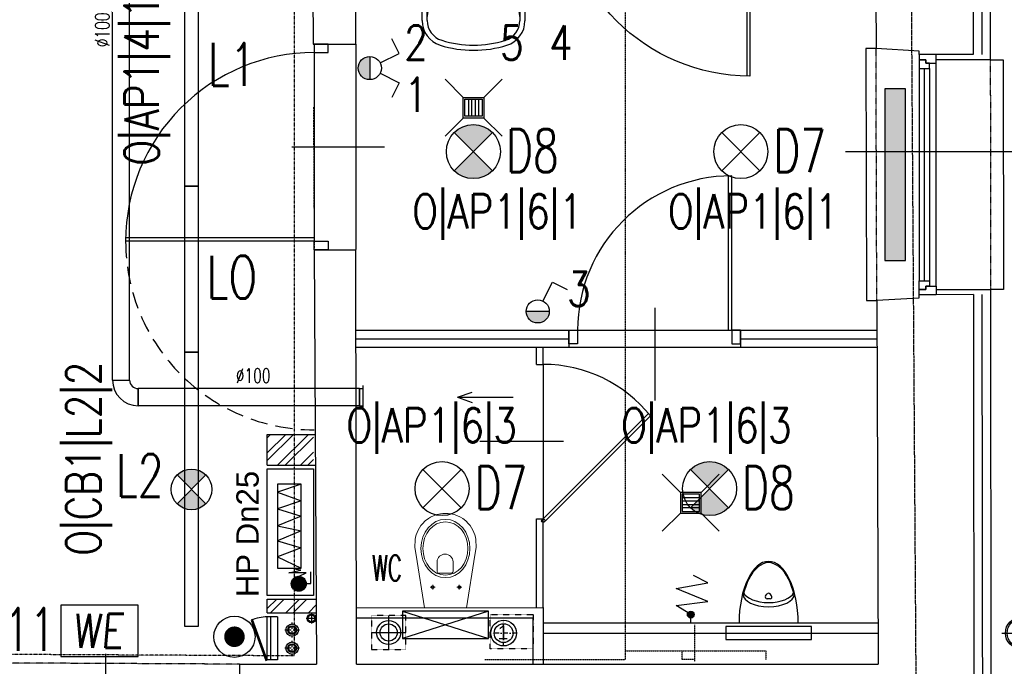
# Model space of a CAD drawing. Header units: inches. Extents: x -281236 to -70395, y 38777 to 102341.
# Tile 78 of 244: x -142156 to -141582, y 48555 to 48933. Entities that reach past the tile are written whole.
import ezdxf
from ezdxf.enums import TextEntityAlignment as Align

# ---------------------------------------------------------------- set-up
doc = ezdxf.new("R2010")
doc.units = ezdxf.units.IN
doc.header["$MEASUREMENT"] = 0
for name, pattern in [('00-inst$0$DASHDOT', [1, 0.5, -0.25, 0, -0.25]), ('CENTER', [2, 1.25, -0.25, 0.25, -0.25]), ('DASHDOT', [1, 0.5, -0.25, 0, -0.25]), ('DASHED', [0.75, 0.5, -0.25]), ('DASHED2', [0.375, 0.25, -0.125]), ('DIVIDE', [31.75, 12.7, -6.35, 0, -6.35, 0, -6.35]), ('HIDDEN', [0.375, 0.25, -0.125])]:
    doc.linetypes.add(name, pattern=pattern)
doc.layers.get('0').update_dxf_attribs({"color": 101})
for name, color, linetype in [('Drz---drzwi', 5, 'Continuous'), ('Drz-widok', 5, 'Continuous'), ('E-90', 6, 'Continuous'), ('E-OPIS-POM', 6, 'Continuous'), ('E35', 6, 'Continuous'), ('E50', 3, 'Continuous'), ('Ins-kan', 54, 'Continuous'), ('Ins-went', 141, 'Continuous'), ('Ins-went-opis', 141, 'Continuous'), ('Ins-wod', 152, 'Continuous'), ('m-went-wywiew', 1, 'Continuous'), ('Mco-piony', 10, 'Continuous'), ('Mpoż-rury', 121, 'Continuous'), ('Mppoż-piony-hydranty', 121, 'Continuous'), ('Mw-cr-rury', 160, 'DIVIDE'), ('Okn---okna', 5, 'Continuous'), ('Opis-spadki', 61, 'Continuous'), ('Os-osie glowne', 8, 'CENTER'), ('piony_K_nr', 240, 'Continuous'), ('Sc-cegla pelna', 32, 'Continuous'), ('Sc-cegla pelna-hatch', 8, 'Continuous'), ('Sc-cegla pustak', 42, 'Continuous'), ('Sc-gk', 120, 'Continuous'), ('Sc-gk-hatch', 8, 'Continuous'), ('Sc-izolacja term-obrys', 132, 'Continuous'), ('Sc-izolacja term-styropian', 151, 'STYROPIAN-KA'), ('Sc-nad', 5, 'DASHED2'), ('Sc-nadproza kon', 5, 'DASHED2'), ('Sc-systemowe', 150, 'Continuous'), ('stelaż_wc', 64, 'Continuous'), ('Suf-widok', 8, 'Continuous'), ('W-idok', 9, 'Continuous'), ('W-otwor-strop', 126, 'Continuous'), ('Wyp-grzejniki', 56, 'Continuous'), ('Wyp-meble', 155, 'Continuous'), ('Wyp-sanitar', 131, 'Continuous')]:
    doc.layers.add(name, color=color, linetype=linetype)
doc.styles.add('dwg_opis podstawowy', font='romans.shx', dxfattribs={"width": 0.9})
doc.styles.add('ROMANS', font='romans', dxfattribs={"width": 0.85})
doc.styles.add('tab-bud$0$ROMANS', font='romans', dxfattribs={"width": 0.7})
doc.styles.add('TYTUL2', font='ARIAL.TTF')
doc.linetypes.add('BATTING', pattern='A,0.0001,-0.1,[134,ltypeshp.shx,S=0.1,R=0,X=-0.1,Y=0],-0.2,[134,ltypeshp.shx,S=0.1,R=180,X=0.1,Y=0],-0.1', length=0.4001)
doc.linetypes.add('STYROPIAN-KA', pattern='A,0.0001,-0.1,[135,ltypeshp.shx,S=0.1,R=0,X=-0.1,Y=0],0,[135,ltypeshp.shx,S=0.1,R=180,X=0.1,Y=0],-0.1', length=0.2001)

# ---------------------------------------------------------------- blocks, each defined once
blk = doc.blocks.new('E-90Przycisk')
at = {"layer": 'E35', "const_width": 3}
blk.add_lwpolyline([(1.5, 1.455191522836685e-11, -1), (-1.5, 1.091393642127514e-11, -1)], format="xyb", close=True, dxfattribs=at)
at = {"layer": 'E35'}
blk.add_circle((1.818989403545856e-12, 1.455191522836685e-11), 5.999999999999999, dxfattribs=at)
blk = doc.blocks.new('we')
at = {"layer": 'E35', "ltscale": 0.2}
blk.add_lwpolyline([(44.99999999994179, 30.00000000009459), (-1.455191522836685e-09, 30.00000000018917), (0, 0), (44.9999999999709, 5.093170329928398e-11)], close=True, dxfattribs=at)
at = {"layer": 'E35', "ltscale": 0.2, "style": 'ROMANS', "oblique": 5, "width": 0.8}
blk.add_text('WE', height=20, dxfattribs=at).set_placement((21.44186387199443, 15.00000000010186), align=Align.MIDDLE_CENTER)
blk = doc.blocks.new('_DKGJHF')
at = {"ltscale": 7}
for p, q in [((-21.08464803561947, -77.00000000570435), (35.91535196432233, -77.00000000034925)), ((-4.999999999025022, -147.4999999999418), (-104.999999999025, -147.5000000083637)), ((-4.999999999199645, -145.5), (-104.9799979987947, -145.5000000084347))]:
    blk.add_line(p, q, dxfattribs=at)
for points in [[(5, -7.5), (5, 0), (-5, 0), (-4.999999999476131, -7.5)], [(5.000000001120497, -155), (5.000000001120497, -147.5), (-4.999999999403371, -147.5), (-4.999999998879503, -155)]]:
    blk.add_lwpolyline(points, close=True, dxfattribs=at)
for points in [[(-44.99999999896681, -7.500000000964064), (-4.999999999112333, -7.5)], [(-4.999999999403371, -147.4999999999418), (-4.999999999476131, -7.500000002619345)]]:
    blk.add_lwpolyline(points, dxfattribs=at)
for centre, radius, start, end in [((-4.999999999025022, -7.5), 39.99999999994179, 180.0000000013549, 269.9999999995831), ((-4.999999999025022, -147.4999999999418), 100, 90.00000000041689, 180.0000000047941)]:
    blk.add_arc(centre, radius, start, end)
blk = doc.blocks.new('_DRZWI_W120')
at = {"ltscale": 25}
for p, q in [((44517.38436788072, 20745.06587448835), (44517.38436788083, 20635.06587448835)), ((44504.38436788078, 20690.06587448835), (44558.38436788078, 20690.06587448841))]:
    blk.add_line(p, q, dxfattribs=at)
at = {"ltscale": 7}
for p, q in [((44517.38436788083, 20635.06587448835), (44407.38436788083, 20635.06587448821)), ((44517.38436788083, 20637.06587448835), (44407.40255120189, 20637.06587448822))]:
    blk.add_line(p, q, dxfattribs=at)
at = {"ltscale": 25}
for points in [[(44525.38436788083, 20750.06587448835), (44517.38436788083, 20750.06587448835), (44517.38436788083, 20745.06587448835), (44525.38436788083, 20745.06587448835)], [(44525.38436788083, 20630.06587448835), (44517.38436788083, 20630.06587448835), (44517.38436788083, 20635.06587448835), (44525.38436788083, 20635.06587448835)]]:
    blk.add_lwpolyline(points, close=True, dxfattribs=at)
blk.add_arc((44517.38436788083, 20635.06587448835), 110, 90.00000000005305, 180.0000000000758, dxfattribs=at)
at = {"linetype": 'DASHED', "ltscale": 20}
blk.add_arc((44517.38436788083, 20635.06587448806), 110, 180, 269.999999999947, dxfattribs=at)
blk = doc.blocks.new('umywalka_60x45')
at = {"ltscale": 25}
for p, q in [((-27.00000000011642, -5.820766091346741e-11), (27, 5.820766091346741e-11)), ((-30, -27.71634471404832), (-30.00000000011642, -3.000000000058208)), ((-1.164153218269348e-10, -4.5), (-1.164153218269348e-10, -10.5)), ((30, -2.999999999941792), (30, -27.71634471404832)), ((-27, -27.71634471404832), (-27, -11.02660116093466)), ((2.999999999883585, -7.5), (-3.000000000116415, -7.5)), ((27, -11.02660116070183), (27, -27.71634471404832)), ((-1.164153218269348e-10, -13.5), (-1.164153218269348e-10, -22.5)), ((4.499999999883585, -18), (-4.500000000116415, -18))]:
    blk.add_line(p, q, dxfattribs=at)
for centre, radius in [((-1.164153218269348e-10, -7.5), 2), ((-1.164153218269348e-10, -18), 3.5), ((-1.164153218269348e-10, -18), 2)]:
    blk.add_circle(centre, radius, dxfattribs=at)
for centre, radius, start, end in [((27, -2.999999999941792), 3, 0, 90), ((-27.00000000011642, -3.000000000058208), 3, 90, 180), ((5.820766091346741e-10, -129.425045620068), 125.4250456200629, 79.47373448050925, 100.5262655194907), ((-22.00000000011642, -11.02660116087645), 5, 100.5262655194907, 180), ((-1.164153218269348e-10, -73.40495448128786), 62.40495448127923, 72.68710209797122, 107.3128979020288), ((22, -11.02660116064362), 5, 0, 79.47373448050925), ((-14.99999999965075, -25.28365528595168), 12, 107.3128979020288, 180), ((15.00000000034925, -25.28365528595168), 12, 0, 72.68710209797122), ((-15.00000000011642, -27.71634471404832), 15, 180, 252.6871020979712), ((-15.00000000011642, -27.71634471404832), 12, 180, 252.6871020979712), ((14.99999999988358, -27.71634471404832), 12, 287.3128979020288, 0), ((14.99999999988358, -27.71634471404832), 15, 287.3128979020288, 0), ((-5.820766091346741e-10, 20.40495448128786), 62.40495448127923, 252.6871020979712, 287.3128979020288), ((-5.820766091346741e-10, 20.40495448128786), 65.40495448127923, 252.6871020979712, 287.3128979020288)]:
    blk.add_arc(centre, radius, start, end, dxfattribs=at)
blk = doc.blocks.new('_dz1')
at = {"ltscale": 7}
for p, q in [((-7, 0), (-6.999999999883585, 90)), ((-5, 0), (-4.999999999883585, 90))]:
    blk.add_line(p, q, dxfattribs=at)
at = {"ltscale": 25}
for p, q in [((-50, 13.00000000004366), (-50.00000000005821, -40.99999999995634)), ((-94.99999999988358, 8.731149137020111e-11), (-5, 0)), ((-5, 0), (0, 0)), ((-95, -8), (-100, -8)), ((-5, -8), (0, -8))]:
    blk.add_line(p, q, dxfattribs=at)
for points in [[(-100, -8), (-100, 0), (-95, 0), (-95, -8)], [(0, -8), (0, 0), (-5, 0), (-5, -8)]]:
    blk.add_lwpolyline(points, close=True, dxfattribs=at)
blk.add_arc((-5, 0), 89.99999999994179, 90, 180, dxfattribs=at)
blk = doc.blocks.new('_GJKHGJ')
at = {"ltscale": 25}
for p, q in [((-8, -5), (-8, 0)), ((-8, 0), (-8, -5)), ((0, 0), (-8, 0)), ((0, -5), (0, 0)), ((0, -5), (0, 0)), ((-8, -115), (-7.999999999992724, -4.999999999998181)), ((-8, -5), (0, -5)), ((-19.69999999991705, -60), (28.89999999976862, -60)), ((-8, -115), (0, -115)), ((-8, -120), (-8, -115)), ((0, -120), (-8, -120)), ((0, -115), (0, -120)), ((0, -115), (0, -120))]:
    blk.add_line(p, q, dxfattribs=at)
at = {"ltscale": 7}
for p, q in [((-8, -5), (-118, -4.999999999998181)), ((-8, -6.799999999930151), (-117.985271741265, -6.799999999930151))]:
    blk.add_line(p, q, dxfattribs=at)
blk.add_arc((-8, -5), 110, 180, 270)
blk = doc.blocks.new('_ODWODNIENIE_KRATKA')
for p, q in [((-12, 0), (-22.60660171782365, 10.60660171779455)), ((0, 0), (10.60660171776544, 10.6066017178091)), ((-11.00000143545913, -2.988994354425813), (-1.000001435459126, -2.988994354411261)), ((-1.000001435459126, -4.988994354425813), (-11.00000143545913, -4.988994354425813)), ((-11.00000143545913, -6.988994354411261), (-1.000001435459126, -6.988994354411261)), ((-1.000001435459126, -8.988994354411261), (-11.00000143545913, -8.988994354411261)), ((-22.60660171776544, -22.59644398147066), (-12, -11.98984226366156)), ((10.60660171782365, -22.5964439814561), (0, -11.98984226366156))]:
    blk.add_line(p, q)
for points in [[(0, -11.98984226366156), (0, 0), (-12, 0), (-12, -11.98984226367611)], [(-1.000001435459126, -10.98899435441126), (-1.000001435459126, -0.997459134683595), (-11.00000143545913, -0.997459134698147), (-11.00000143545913, -10.98899435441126)]]:
    blk.add_lwpolyline(points, close=True)
blk = doc.blocks.new('rura_spustowa')
at = {"layer": 'Ins-wod', "linetype": 'Continuous'}
for p, q in [((-1.746229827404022e-10, -11.24999999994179), (1.746229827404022e-10, 11.25000000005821)), ((-11.25, 2.328306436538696e-10), (11.25, -1.164153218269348e-10))]:
    blk.add_line(p, q, dxfattribs=at)
at = {"layer": 'Ins-wod', "linetype": 'Continuous', "ltscale": 25}
for radius in [9.25, 8.25]:
    blk.add_circle((0, 0), radius, dxfattribs=at)
blk = doc.blocks.new('ramiak140')
at = {"layer": 'Okn---okna'}
for p, q in [((-10.00000000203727, 135.0000000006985), (-10.00000000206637, 4.999999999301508)), ((-6.000000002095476, 7.999999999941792), (-6.000000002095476, 132.0000000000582)), ((-3.000000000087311, 7.999999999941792), (-3.000000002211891, 132.0000000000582)), ((-2.008164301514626e-09, 7.999999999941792), (-2.037268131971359e-09, 132.0000000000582))]:
    blk.add_line(p, q, dxfattribs=at)
for points in [[(-10.00000000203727, 135.0000000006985), (-10.00000000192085, 140), (-1.920852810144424e-09, 140), (-2.037268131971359e-09, 137.0000000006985), (-4.000000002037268, 137.0000000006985), (-4.000000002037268, 135.0000000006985)], [(-6.000000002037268, 132.0000000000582), (-6.000000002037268, 135.0000000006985), (-4.000000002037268, 135.0000000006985), (-4.000000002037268, 137.0000000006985), (-2.037268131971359e-09, 137.0000000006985), (-2.037268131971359e-09, 135.0000000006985), (-2.037268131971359e-09, 132.0000000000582)], [(-6.000000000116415, 7.999999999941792), (-6.000000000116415, 4.999999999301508), (-4.000000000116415, 4.999999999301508), (-4.000000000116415, 2.999999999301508), (-5.820766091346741e-11, 2.999999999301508), (-1.164153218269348e-10, 4.999999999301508), (-5.820766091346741e-11, 7.999999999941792)], [(-10.00000000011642, 4.999999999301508), (-10, 0), (0, 0), (-5.820766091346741e-11, 2.999999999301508), (-4.000000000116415, 2.999999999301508), (-4.000000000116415, 4.999999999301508)]]:
    blk.add_lwpolyline(points, close=True, dxfattribs=at)
blk = doc.blocks.new('_jhgjdfjghsdjgfhjfgjkfghgf')
at = {"ltscale": 25}
for p, q in [((0.002485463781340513, 91.1391063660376), (0, 1.139105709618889)), ((11.69986191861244, 46.13910603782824), (-36.90013808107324, 46.13910603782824))]:
    blk.add_line(p, q, dxfattribs=at)
at = {"ltscale": 7}
for p, q in [((0, 1.139105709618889), (61.32995459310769, 62.4690603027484)), ((1.272792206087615, -0.1336864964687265), (62.47403591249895, 61.06755720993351))]:
    blk.add_line(p, q, dxfattribs=at)
blk.add_circle((0, 0), 1)
blk.add_arc((0.02234051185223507, 11.25443019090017), 79.8846786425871, 38.57679041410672, 90.01424065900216, dxfattribs=at)
blk = doc.blocks.new('HP25')
at = {"layer": 'Mppoż-piony-hydranty'}
for p, q in [((-1492.304158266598, 1506.015387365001), (-1492.304158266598, 1533.015387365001)), ((-1492.304158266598, 1533.015387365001), (-1418.304158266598, 1533.015387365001)), ((-1418.304158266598, 1533.015387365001), (-1418.304158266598, 1506.015387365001)), ((-1469.714917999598, 1527.099236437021), (-1476.323888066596, 1513.241045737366)), ((-1427.417641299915, 1527.099236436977), (-1476.32388806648, 1527.099236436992)), ((-1476.32388806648, 1527.099236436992), (-1476.323888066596, 1513.241045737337)), ((-1464.427758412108, 1513.241045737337), (-1469.714917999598, 1527.099236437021)), ((-1460.462409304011, 1527.099236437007), (-1464.427758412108, 1513.241045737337)), ((-1454.51430331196, 1513.241045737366), (-1460.462409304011, 1527.099236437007)), ((-1451.540291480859, 1527.099236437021), (-1454.51430331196, 1513.241045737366)), ((-1445.922658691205, 1513.241045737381), (-1451.540291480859, 1527.099236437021)), ((-1441.626836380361, 1527.099236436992), (-1445.922658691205, 1513.241045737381)), ((-1437.000623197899, 1513.241045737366), (-1441.626836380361, 1527.099236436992)), ((-1432.043854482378, 1527.099236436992), (-1437.000623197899, 1513.241045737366)), ((-1427.417641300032, 1513.241045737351), (-1432.043854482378, 1527.099236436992)), ((-1427.417641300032, 1513.241045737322), (-1427.417641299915, 1527.099236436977)), ((-1489.615009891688, 1515.90942659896), (-1484.219589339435, 1510.514006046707)), ((-1489.547256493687, 1516.124515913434), (-1484.004500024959, 1510.581759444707)), ((-1489.470551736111, 1516.330653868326), (-1483.798362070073, 1510.65846420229)), ((-1489.385496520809, 1516.528441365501), (-1483.600574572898, 1510.74351941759)), ((-1489.292571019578, 1516.718358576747), (-1483.410657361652, 1510.836444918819)), ((-1489.1921592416, 1516.900789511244), (-1483.228226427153, 1510.936856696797)), ((-1489.084566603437, 1517.076039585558), (-1483.05297635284, 1511.044449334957)), ((-1488.970032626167, 1517.244348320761), (-1482.884667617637, 1511.15898331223)), ((-1488.848740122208, 1517.40589852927), (-1482.723117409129, 1511.280275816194)), ((-1488.720821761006, 1517.560822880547), (-1482.568193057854, 1511.408194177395)), ((-1488.586364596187, 1517.709208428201), (-1482.419807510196, 1511.542651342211)), ((-1488.445412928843, 1517.851099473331), (-1482.277916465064, 1511.683603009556)), ((-1488.297969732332, 1517.986498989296), (-1482.142516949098, 1511.831046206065)), ((-1488.143996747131, 1518.115368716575), (-1482.013647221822, 1511.985019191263)), ((-1487.9834132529, 1518.237627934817), (-1481.891388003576, 1512.145602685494)), ((-1487.816093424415, 1518.3531508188), (-1481.775865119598, 1512.312922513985)), ((-1487.641862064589, 1518.461762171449), (-1481.667253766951, 1512.487153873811)), ((-1487.460488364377, 1518.563231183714), (-1481.565784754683, 1512.668527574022)), ((-1487.271677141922, 1518.657262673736), (-1481.471753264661, 1512.857338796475)), ((-1487.075056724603, 1518.743484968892), (-1481.385530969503, 1513.053959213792)), ((-1486.870162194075, 1518.821433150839), (-1481.307582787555, 1513.258853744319)), ((-1486.656412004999, 1518.890525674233), (-1481.238490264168, 1513.472603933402)), ((-1486.433074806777, 1518.950031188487), (-1481.178984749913, 1513.695941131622)), ((-1486.199221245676, 1518.999020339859), (-1481.129995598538, 1513.929794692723)), ((-1485.953651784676, 1519.036293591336), (-1481.092722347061, 1514.175364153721)), ((-1485.69478437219, 1519.060268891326), (-1481.06874704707, 1514.434231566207)), ((-1485.42047093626, 1519.068798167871), (-1481.060217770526, 1514.708545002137)), ((-1485.127678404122, 1519.058848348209), (-1481.070167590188, 1515.001337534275)), ((-1484.811887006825, 1519.025899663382), (-1481.103116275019, 1515.317128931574)), ((-1484.465820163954, 1518.962675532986), (-1481.166340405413, 1515.663195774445)), ((-1484.076278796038, 1518.855976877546), (-1481.273039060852, 1516.052737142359)), ((-1483.613716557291, 1518.676257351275), (-1481.452758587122, 1516.515299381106)), ((-1482.966560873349, 1518.311944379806), (-1481.817071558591, 1517.162455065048)), ((-1479.077542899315, 1520.382133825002), (-1477.491403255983, 1513.387042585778)), ((-1478.945386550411, 1510.351436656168), (-1479.077542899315, 1520.382133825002)), ((-1477.491403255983, 1513.387042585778), (-1476.962679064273, 1517.478519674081)), ((-1489.783841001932, 1514.664044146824), (-1485.464971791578, 1510.34517493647)), ((-1489.777773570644, 1514.940819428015), (-1485.188196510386, 1510.351242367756)), ((-1489.770886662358, 1514.368247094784), (-1485.760768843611, 1510.358129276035)), ((-1489.7558857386, 1515.201774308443), (-1484.927241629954, 1510.373130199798)), ((-1489.734094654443, 1514.04861237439), (-1486.080403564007, 1510.394921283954)), ((-1489.720429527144, 1515.449160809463), (-1484.679855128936, 1510.408586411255)), ((-1489.673055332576, 1515.684629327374), (-1484.444386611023, 1510.455960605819)), ((-1489.665602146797, 1513.697277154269), (-1486.431738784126, 1510.4634137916)), ((-1489.550816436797, 1513.299648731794), (-1486.829367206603, 1510.578199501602)), ((-1489.35556146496, 1512.821551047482), (-1487.307464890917, 1510.773454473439)), ((-1488.926562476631, 1512.109709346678), (-1488.019306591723, 1511.20245346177)), ((-1485.289978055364, 1510.483428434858), (-1485.289978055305, 1507.711790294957)), ((-1480.928061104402, 1514.442913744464), (-1478.945386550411, 1510.351436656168)), ((-1476.323888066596, 1513.241045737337), (-1427.417641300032, 1513.241045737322)), ((-1418.304158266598, 1506.015387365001), (-1492.304158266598, 1506.015387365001)), ((-1485.289978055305, 1507.711790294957), (-1478.548851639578, 1507.711790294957))]:
    blk.add_line(p, q, dxfattribs=at)
blk.add_circle((-1485.422134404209, 1514.706881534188), 4.361916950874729, dxfattribs=at)
blk = doc.blocks.new('_KOLO_WC_PODWIESZONE')
at = {"lineweight": 0}
for p, q in [((-12.21044946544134, 0), (-17.15252736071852, -30.70464459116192)), ((-12.21044946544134, 0), (12.21044946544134, 0)), ((12.21044946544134, 0), (17.15252736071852, -30.70464459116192)), ((-8.009799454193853, -11.98395776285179), (-8.009799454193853, -10.53926559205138)), ((7.490200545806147, -11.98395776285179), (7.490200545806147, -10.53926559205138)), ((-8.009799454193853, -11.98395776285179), (-9.420152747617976, -11.98395776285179)), ((-8.009799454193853, -11.98395776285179), (-6.526574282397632, -11.98395776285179)), ((-8.009799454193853, -11.98395776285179), (-8.009799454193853, -13.4055393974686)), ((7.490200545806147, -11.98395776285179), (6.079847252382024, -11.98395776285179)), ((7.490200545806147, -11.98395776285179), (8.973425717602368, -11.98395776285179)), ((7.490200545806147, -11.98395776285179), (7.490200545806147, -13.4055393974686)), ((-4.440070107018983, -21.51248908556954), (-4.440070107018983, -26.76659104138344)), ((-3.49908735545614, -20.21439024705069), (4.000928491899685, -20.21439024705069)), ((4.941911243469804, -21.51248908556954), (4.941911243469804, -26.76659104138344)), ((-17.15252736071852, -30.70464459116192), (-17.82067442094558, -35.14040847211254)), ((17.15252736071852, -30.70464459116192), (17.82067442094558, -35.14040847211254)), ((-17.82067442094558, -35.14040847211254), (-17.76542065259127, -39.6917435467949)), ((-17.76542065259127, -39.6917435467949), (-17.50824460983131, -41.08355764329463)), ((17.76542065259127, -39.6917435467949), (17.50824460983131, -41.08355764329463)), ((17.82067442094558, -35.14040847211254), (17.76542065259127, -39.6917435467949)), ((-17.50824460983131, -41.08355764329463), (-17.11556934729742, -42.5270070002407)), ((-17.11556934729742, -42.5270070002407), (-16.60128430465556, -43.93290689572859)), ((-16.60128430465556, -43.93290689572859), (-15.96901805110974, -45.29133791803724)), ((-15.96901805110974, -45.29133791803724), (-15.22323157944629, -46.59271557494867)), ((15.96901805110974, -45.29133791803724), (15.22323157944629, -46.59271557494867)), ((16.60128430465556, -43.93290689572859), (15.96901805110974, -45.29133791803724)), ((17.11556934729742, -42.5270070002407), (16.60128430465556, -43.93290689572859)), ((17.50824460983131, -41.08355764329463), (17.11556934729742, -42.5270070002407)), ((-15.22323157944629, -46.59271557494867), (-14.36918683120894, -47.82785791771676)), ((-14.36918683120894, -47.82785791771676), (-13.41290957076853, -48.98805032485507)), ((-13.41290957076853, -48.98805032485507), (-11.77135984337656, -50.59644362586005)), ((-11.77135984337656, -50.59644362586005), (-10.00146959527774, -51.94005631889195)), ((11.77135984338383, -50.59644362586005), (10.00146959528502, -51.94005631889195)), ((13.41290957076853, -48.98805032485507), (11.77135984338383, -50.59644362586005)), ((14.36918683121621, -47.82785791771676), (13.41290957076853, -48.98805032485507)), ((15.22323157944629, -46.59271557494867), (14.36918683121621, -47.82785791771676)), ((-10.00146959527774, -51.94005631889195), (-8.710203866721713, -52.72472016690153)), ((-8.710203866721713, -52.72472016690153), (-6.538240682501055, -53.77378328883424)), ((-6.538240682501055, -53.77378328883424), (-5.069820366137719, -54.24552199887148)), ((-5.069820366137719, -54.24552199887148), (-3.019381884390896, -54.72479742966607)), ((-3.019381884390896, -54.72479742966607), (-1.515462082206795, -54.92252014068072)), ((-1.515462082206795, -54.92252014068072), (0, -54.99537917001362)), ((1.515462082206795, -54.92252014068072), (0, -54.99537917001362)), ((3.019381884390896, -54.72479742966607), (1.515462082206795, -54.92252014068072)), ((5.069820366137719, -54.24552199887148), (3.019381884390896, -54.72479742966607)), ((6.538240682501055, -53.77378328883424), (5.069820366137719, -54.24552199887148)), ((8.710203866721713, -52.72472016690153), (6.538240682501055, -53.77378328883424)), ((10.00146959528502, -51.94005631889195), (8.710203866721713, -52.72472016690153))]:
    blk.add_line(p, q, dxfattribs=at)
for centre, radius, start, end in [((-3.244368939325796, -21.38913916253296), 1.202046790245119, 102.2339496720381, 185.8898644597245), ((3.746210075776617, -21.38913916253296), 1.20204679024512, 354.1101355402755, 77.7660503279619), ((0.2509205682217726, -26.5369819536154), 4.696606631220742, 182.8022099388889, 357.197790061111)]:
    blk.add_arc(centre, radius, start, end, dxfattribs=at)
for centre, major_axis, ratio, start_param in [((-8.009799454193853, -11.98395776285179), (0.5985531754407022, 0.5985531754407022), 0.999999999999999, 5.497787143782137), ((7.490200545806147, -11.98395776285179), (0.598553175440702, 0.5985531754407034), 0.9999999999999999, 5.497787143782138)]:
    blk.add_ellipse(centre, major_axis=major_axis, ratio=ratio, start_param=start_param, end_param=11.78097245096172, dxfattribs=at)
for major_axis, ratio in [((0, -17), 0.8382352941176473), ((0, -15.54479430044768), 0.845174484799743)]:
    blk.add_ellipse((0.05375849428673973, -34.50009780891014), major_axis=major_axis, ratio=ratio, dxfattribs=at)
blk = doc.blocks.new('_0630_pisuar')
at = {"linetype": 'Continuous'}
for p, q in [((-17.23770137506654, 0), (17.23770137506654, 0)), ((-1.748567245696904, -15.85331284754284), (-0.8752412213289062, -17.0172238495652)), ((-0.8733260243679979, -14.10235780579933), (0.8733260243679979, -14.10235780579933)), ((1.748567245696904, -15.85331284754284), (0.8752412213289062, -17.0172238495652))]:
    blk.add_line(p, q, dxfattribs=at)
for centre, start, end in [((-0.8733260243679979, -15.19658657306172), 90, 216.8822700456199), ((0, -16.3604975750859), 216.8822700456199, 323.1177299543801), ((0.8733260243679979, -15.19658657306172), 323.1177299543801, 90)]:
    blk.add_arc(centre, 1.094228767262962, start, end, dxfattribs=at)
for centre, major_axis, ratio, start_param, end_param in [((0, 0), (0, -36.00018159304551), 0.478822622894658, 4.71238898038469, 7.853981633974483), ((0, -16.84380622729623), (-14.91825119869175, 0), 0.4922752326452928, 3.141592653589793, 6.283185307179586), ((0, -19.291823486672), (-14.91825119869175, 0), 0.4922752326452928, 3.348063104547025, 6.076812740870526)]:
    blk.add_ellipse(centre, major_axis=major_axis, ratio=ratio, start_param=start_param, end_param=end_param, dxfattribs=at)
blk.add_spline([(-14.91825119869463, -16.84380622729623), (-5.952220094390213, -32.90197292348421), (0.03410856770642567, -35.3274756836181), (5.875574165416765, -32.90197292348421), (14.91825119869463, -16.84380622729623)], degree=3, dxfattribs=at)
blk = doc.blocks.new('grzejnik_100')
at = {"layer": 'Wyp-grzejniki'}
h = blk.add_hatch(dxfattribs=at)
h.set_pattern_fill('DOTS', color=256, scale=0.5, style=0)
h.set_pattern_definition([(0, (-77492.9091523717, 37823.93992433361), (0.396875, 0.79375), [0, -0.79375])])
h.paths.add_polyline_path([(0, -100), (12, -100), (12, 0), (0, 0)])
blk.add_lwpolyline([(12, 0), (0, 0), (0, -100), (12, -100)], close=True, dxfattribs=at)
blk = doc.blocks.new('kan_100')
at = {"layer": 'Ins-went'}
for p, q in [((0, 9.7842334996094), (0, -9.7842334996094)), ((-9.7842334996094, 0), (9.7842334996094, 0))]:
    blk.add_line(p, q, dxfattribs=at)
for radius in [7, 5]:
    blk.add_circle((0, 0), radius, dxfattribs=at)
blk = doc.blocks.new('W100')
at = {"layer": 'm-went-wywiew', "color": 254, "linetype": 'HIDDEN'}
for p, q in [((-142045.1997780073, 41103.63126443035), (-142045.1997780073, 41084.06279743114)), ((-142054.984011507, 41093.84703093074), (-142035.4155445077, 41093.84703093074))]:
    blk.add_line(p, q, dxfattribs=at)
at = {"layer": 'm-went-wywiew', "color": 254}
blk.add_circle((-142045.1997780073, 41093.84703093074), 7, dxfattribs=at)
at = {"layer": 'm-went-wywiew'}
blk.add_circle((-142045.1997780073, 41093.84703093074), 5, dxfattribs=at)
blk = doc.blocks.new('_gslkflhklgj')
at = {"linetype": '00-inst$0$DASHDOT', "ltscale": 5}
for p, q in [((2.764863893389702e-10, -7.499999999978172), (-2.983142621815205e-10, 7.500000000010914)), ((7.499999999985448, 3.074092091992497e-10), (-7.500000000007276, -2.801243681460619e-10))]:
    blk.add_line(p, q, dxfattribs=at)
for centre, radius in [((-1.455191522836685e-11, 1.637090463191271e-11), 7.5), ((0, 0), 5.5)]:
    blk.add_circle(centre, radius)
blk = doc.blocks.new('rewizja')
at = {"layer": 'Wyp-meble'}
for p, q in [((-25.0000000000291, 5.999999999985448), (-25, -2.91038304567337e-11)), ((-25.0000000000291, 6), (-5.820766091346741e-11, 6)), ((-2.91038304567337e-11, 5.999999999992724), (0, 0)), ((-25, 3.999999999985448), (-25, 1.999999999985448)), ((0, 1.999999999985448), (-25, 1.999999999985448)), ((0, -1.455191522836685e-11), (-25, -1.455191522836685e-11))]:
    blk.add_line(p, q, dxfattribs=at)
blk.add_lwpolyline([(-23.15029537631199, -9.490196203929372), (0.3420201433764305, -0.9396926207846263), (0, 0), (-23.49231551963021, -8.550503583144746)], close=True, dxfattribs=at)
blk.add_arc((-2.91038304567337e-11, -1.455191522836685e-11), 25, 180, 202.2924427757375, dxfattribs=at)
blk = doc.blocks.new('pion')
at = {"layer": 'Mpoż-rury', "color": 8}
for p, q in [((61201.14971207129, 11076.34874421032), (61207.14971207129, 11076.34874421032)), ((61204.14971207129, 11079.34874421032), (61204.14971207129, 11073.34874421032))]:
    blk.add_line(p, q, dxfattribs=at)
blk.add_circle((61204.12702326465, 11076.34874421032), 2.550088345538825, dxfattribs=at)
at = {"layer": 'Mpoż-rury'}
blk.add_circle((61204.14971207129, 11076.34874421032), 2, dxfattribs=at)
blk = doc.blocks.new('pco')
at = {"layer": 'Mco-piony', "color": 9, "linetype": 'DASHDOT', "ltscale": 3}
for p, q in [((-2599.382822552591, -14.34276699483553), (-2610.282822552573, -14.34276699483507)), ((-2604.832822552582, -19.79275673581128), (-2604.832822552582, -8.89275673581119))]:
    blk.add_line(p, q, dxfattribs=at)
at = {"layer": 'Mco-piony', "color": 9}
blk.add_circle((-2604.832822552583, -14.34275673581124), 4.529712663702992, dxfattribs=at)
at = {"layer": 'Mco-piony'}
blk.add_circle((-2604.832822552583, -14.34275673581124), 3.2, dxfattribs=at)
at = {"layer": 'Mco-piony', "color": 8}
blk.add_circle((-2604.832822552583, -14.34275673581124), 2.6, dxfattribs=at)
blk = doc.blocks.new('0630_STRZAŁKA')
at = {"ltscale": 0.5}
for points in [[(0, 2.091837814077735e-11), (-3.029876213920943, -8.560130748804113)], [(0, 2.091837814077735e-11), (-7.275957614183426e-12, -32.43254493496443)], [(-7.275957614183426e-12, 2.091837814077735e-11), (3.029876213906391, -8.560130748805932)]]:
    blk.add_lwpolyline(points, dxfattribs=at)

msp = doc.modelspace()

# ---------------------------------------------------------------- hatches: boundary and pattern name
at = {"layer": 'E35'}
for points in [[(-141951.6579117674, 48911.08026483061, 0.4142135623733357), (-141958.4079117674, 48904.33026483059, 0.4142135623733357), (-141951.6579117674, 48897.58026483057)], [(-141860.4533714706, 48762.41933224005, 1), (-141846.9533714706, 48762.41933224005)]]:
    msp.add_hatch(color=256, dxfattribs=at).paths.add_polyline_path(points)
h = msp.add_hatch(color=256, dxfattribs=at)
edge = h.paths.add_edge_path()
edge.add_line((-141891.2488359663, 48855.60288747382), (-141902.3857677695, 48866.73981927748))
edge.add_ellipse((-141891.2488359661, 48855.6028874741), major_axis=(11.1369318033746, -11.13693180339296), ratio=1, start_angle=90.00000000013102, end_angle=180.0000000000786, ccw=False)
edge.add_line((-141880.1119041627, 48866.73981927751), (-141891.2488359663, 48855.60288747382))
edge = h.paths.add_edge_path()
edge.add_line((-141902.3857677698, 48844.46595567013), (-141891.2488359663, 48855.60288747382))
edge.add_line((-141891.2488359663, 48855.60288747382), (-141880.1119041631, 48844.46595567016))
edge.add_ellipse((-141891.2488359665, 48855.60288747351), major_axis=(11.13693180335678, -11.13693180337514), ratio=1, start_angle=-89.99999999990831, end_angle=1.1789325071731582e-10, ccw=False)
h = msp.add_hatch(color=256, dxfattribs=at)
edge = h.paths.add_edge_path()
edge.add_line((-141753.5255265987, 48659.08401643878), (-141764.662458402, 48670.22094824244))
edge.add_ellipse((-141753.5255265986, 48659.08401643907), major_axis=(11.1369318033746, -11.13693180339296), ratio=1, start_angle=90.00000000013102, end_angle=180.0000000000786, ccw=False)
edge.add_line((-141742.3885947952, 48670.22094824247), (-141753.5255265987, 48659.08401643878))
edge = h.paths.add_edge_path()
edge.add_line((-141764.6624584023, 48647.9470846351), (-141753.5255265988, 48659.08401643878))
edge.add_line((-141753.5255265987, 48659.08401643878), (-141742.3885947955, 48647.94708463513))
edge.add_ellipse((-141753.5255265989, 48659.08401643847), major_axis=(11.13693180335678, -11.13693180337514), ratio=1, start_angle=-89.99999999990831, end_angle=1.1789325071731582e-10, ccw=False)
h = msp.add_hatch(color=256, dxfattribs=at)
edge = h.paths.add_edge_path()
edge.add_arc((-142055.5927756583, 48658.62880164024), 11.87999999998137, 225.0000000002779, 315.00000000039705, ccw=False)
edge.add_line((-142063.9932042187, 48650.22837307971), (-142055.5927756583, 48658.62880164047))
edge.add_line((-142055.5927756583, 48658.62880164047), (-142047.1923470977, 48650.22837307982))
edge = h.paths.add_edge_path()
edge.add_arc((-142055.5927756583, 48658.62880164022), 11.87999999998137, 405.00000000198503, 494.9999999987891, ccw=False)
edge.add_line((-142047.1923470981, 48667.029230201), (-142055.5927756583, 48658.62880164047))
edge.add_line((-142055.5927756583, 48658.62880164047), (-142063.9932042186, 48667.02923020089))
at = {"layer": 'Ins-kan'}
msp.add_hatch(color=256, dxfattribs=at).paths.add_polyline_path([(-141762.4598938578, 48585.66092951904, 1), (-141766.4598938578, 48585.66092951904, 1)])
at = {"layer": 'Sc-cegla pelna-hatch'}
h = msp.add_hatch(dxfattribs=at)
h.set_pattern_fill('ANSI32', color=256, scale=25, style=0)
h.set_pattern_definition([(45, (-1, 23.3953429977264), (-6.629126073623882, 6.629126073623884), []), (45, (3.419417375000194, 23.3953429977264), (-6.629126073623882, 6.629126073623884), [])])
h.paths.add_polyline_path([(-141984.3792128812, 48672.69867158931), (-141984.4781652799, 48690.69867158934), (-142011.3912468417, 48690.69867158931), (-142011.3912468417, 48672.69867158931)])
h = msp.add_hatch(dxfattribs=at)
h.set_pattern_fill('ANSI32', color=256, scale=25, style=0)
h.set_pattern_definition([(45, (0, 0), (-6.629126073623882, 6.629126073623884), []), (45, (4.419417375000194, 0), (-6.629126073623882, 6.629126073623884), [])])
h.paths.add_polyline_path([(-141995.726385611, 48594.69867158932), (-142011.3912640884, 48594.69867158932), (-142011.3912640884, 48586.69867158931), (-141995.726385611, 48586.69867158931)])
h.paths.add_polyline_path([(-141982.9141110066, 48594.69867158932), (-141995.726385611, 48594.69867158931), (-141995.726385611, 48586.69867158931), (-141982.8701321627, 48586.69867158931)])

# ---------------------------------------------------------------- linework, layer by layer
at = {"layer": 'E35'}
for p, q in [((-141934.5865776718, 48912.87833784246), (-141938.8606141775, 48921.41400488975)), ((-141951.6579117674, 48911.08026483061), (-141951.6579117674, 48897.58026483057)), ((-141945.6222837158, 48907.352465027), (-141934.5865776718, 48912.87833784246)), ((-141945.6222837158, 48901.3080646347), (-141934.5865776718, 48895.7821918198)), ((-141934.5865776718, 48895.7821918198), (-141938.8606141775, 48887.24652477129)), ((-141880.1119041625, 48866.73981927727), (-141902.3857677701, 48844.46595566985)), ((-141880.1119041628, 48844.46595566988), (-141902.3857677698, 48866.73981927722)), ((-141724.1534704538, 48866.73981927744), (-141746.4273340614, 48844.46595567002)), ((-141724.1534704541, 48844.46595567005), (-141746.4273340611, 48866.73981927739)), ((-141532.845677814, 48855.49696481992), (-141674.3347781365, 48855.49696481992)), ((-141850.6811712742, 48768.45496029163), (-141845.1552984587, 48779.49066633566)), ((-141845.1552984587, 48779.49066633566), (-141836.6196314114, 48775.21662982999)), ((-141846.9533714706, 48762.41933224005), (-141860.4533714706, 48762.41933224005)), ((-141898.3470285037, 48670.22094824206), (-141920.6208921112, 48647.94708463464)), ((-141898.347028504, 48647.94708463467), (-141920.6208921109, 48670.22094824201)), ((-141742.388594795, 48670.22094824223), (-141764.6624584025, 48647.94708463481)), ((-141742.3885947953, 48647.94708463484), (-141764.6624584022, 48670.22094824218)), ((-142063.9932042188, 48667.02923020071), (-142047.1923470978, 48650.22837307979)), ((-142063.9932042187, 48650.22837307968), (-142047.1923470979, 48667.02923020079))]:
    msp.add_line(p, q, dxfattribs=at)
for points in [[(-142051.7427756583, 48835.42880164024), (-142059.4427756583, 48835.42880164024), (-142059.4427756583, 48995.42880164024), (-142051.7427756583, 48995.42880164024)], [(-142051.7427756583, 48738.62880164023), (-142059.4427756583, 48738.62880164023), (-142059.4427756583, 48835.42880164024), (-142051.7427756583, 48835.42880164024)], [(-142051.7427756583, 48578.62880164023), (-142059.4427756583, 48578.62880164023), (-142059.4427756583, 48738.62880164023), (-142051.7427756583, 48738.62880164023)]]:
    msp.add_lwpolyline(points, close=True, dxfattribs=at)
for centre, radius in [((-141951.6579117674, 48904.33026483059), 6.750000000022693), ((-141891.2488359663, 48855.60288747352), 15.74999999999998), ((-141735.2904022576, 48855.60288747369), 15.74999999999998), ((-141853.7033714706, 48762.41933224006), 6.750000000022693), ((-141909.4839603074, 48659.08401643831), 15.74999999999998), ((-141753.5255265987, 48659.08401643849), 15.74999999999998), ((-142055.5927756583, 48658.62880164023), 11.87999999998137)]:
    msp.add_circle(centre, radius, dxfattribs=at)
at = {"layer": 'Ins-kan'}
msp.add_lwpolyline([(-141764.4598938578, 48580.66092951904), (-141764.4598938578, 48585.66092951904), (-141772.9407687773, 48590.95949164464), (-141754.4614052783, 48593.23193241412), (-141772.9407687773, 48600.82946893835), (-141754.4614052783, 48604.15349321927), (-141762.9692977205, 48608.42720956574)], dxfattribs=at)
msp.add_circle((-141764.4598938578, 48585.66092951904), 2, dxfattribs=at)
at = {"layer": 'Ins-went'}
for p, q in [((-142101.6744562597, 48722.41439455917, -2856.482671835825), (-142101.6744562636, 49120.81773648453, 20.98516414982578)), ((-142091.6744562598, 48722.41439455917, -2856.482671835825), (-142091.6744562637, 49120.81773648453, 20.98516414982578)), ((-142101.6744562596, 48722.41439455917, -2856.482671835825), (-142091.6744562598, 48722.41439455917, -2856.482671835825)), ((-142086.6744562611, 48707.41439455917, -2856.482671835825), (-142086.6744562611, 48717.41439455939, -2856.482671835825)), ((-141957.6109289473, 48717.41439455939), (-142086.6744562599, 48717.41439455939)), ((-142086.6744562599, 48717.41439455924, -2856.482671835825), (-142086.6744562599, 48707.41439455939, -2856.482671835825)), ((-141957.6109289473, 48717.41439455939), (-141957.6109289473, 48707.41439455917)), ((-141957.6109289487, 48707.41439455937), (-141957.6109289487, 48717.41439455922)), ((-141957.6109289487, 48717.41439455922), (-141955.6109289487, 48717.41439455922)), ((-141955.6109289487, 48719.16439455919), (-141955.6109289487, 48705.6643945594)), ((-141957.6109289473, 48707.41439455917), (-142086.6744562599, 48707.41439455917)), ((-141957.6109289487, 48707.41439455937), (-141955.6109289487, 48707.41439455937))]:
    msp.add_line(p, q, dxfattribs=at)
for radius in [14.99999999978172, 4.99999999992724]:
    msp.add_arc((-142086.6744562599, 48722.41439455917, -2856.482671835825), radius, 180, 270, dxfattribs=at)
at = {"layer": 'Mw-cr-rury', "ltscale": 0.03}
for p, q in [((-141802.689175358, 49100.36348387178), (-141802.689175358, 48559.39651139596)), ((-141802.689175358, 49100.36348387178), (-141802.689175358, 48559.39651139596)), ((-141762.2256371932, 48579.66092951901), (-141762.2212697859, 48558.30462768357)), ((-141802.689175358, 48564.39827976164), (-141720.7556333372, 48564.39827976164)), ((-141769.4968235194, 48559.50221698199), (-141769.4968235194, 48564.39827976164)), ((-141720.7556333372, 48564.39827976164), (-141720.7556333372, 48559.18815529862)), ((-141884.4682620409, 48559.39651139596), (-141802.689175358, 48559.39651139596)), ((-141762.2215146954, 48559.502216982), (-141769.4968235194, 48559.50221698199))]:
    msp.add_line(p, q, dxfattribs=at)
at = {"layer": 'Os-osie glowne'}
msp.add_line((-141628.6790843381, 47893.27471454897), (-141656.0187649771, 51985.69484066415), dxfattribs=at)
at = {"layer": 'Sc-cegla pelna'}
for p, q in [((-141656.6122703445, 48959.69867158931), (-141656.4695646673, 48915.67762699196)), ((-141984.037558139, 48798.36913013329), (-141959.71917517, 48798.36913013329)), ((-141984.0337599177, 48798.36913013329), (-141982.7052114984, 48556.69867158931)), ((-141984.0111384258, 48798.36913013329), (-141959.71917517, 48798.36913013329)), ((-141959.4840160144, 48556.69867158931), (-141959.7191751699, 48798.3691301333)), ((-141655.9931013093, 48768.70089036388), (-141655.3058409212, 48556.69867158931)), ((-142027.7058961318, 48556.69867158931), (-141982.7052114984, 48556.69867158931)), ((-141959.4840160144, 48556.69867158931), (-141655.3058409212, 48556.69867158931))]:
    msp.add_line(p, q, dxfattribs=at)
for points in [[(-141599.9875205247, 49076.66415318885), (-141599.8282245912, 48912.2155529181)], [(-141985.3858346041, 49043.65137238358), (-141984.7106532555, 48918.3691301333), (-141959.8314482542, 48918.3691301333), (-141959.8752936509, 48959.69867158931)], [(-141599.8282245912, 48912.2155529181), (-141631.3379398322, 48912.18503049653), (-141631.3398771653, 48914.18502955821), (-141656.4696366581, 48915.69983429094)], [(-141599.6926115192, 48772.21587194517), (-141631.5365165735, 48772.18502580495), (-141631.5345792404, 48770.18502674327), (-141655.9931013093, 48768.70089036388)], [(-141599.6926115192, 48772.21587194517), (-141599.4242500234, 48495.17381966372)], [(-142027.7058961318, 48556.69867158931), (-142027.3761303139, 48496.91725369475)]]:
    msp.add_lwpolyline(points, dxfattribs=at)
at = {"layer": 'Sc-cegla pustak'}
for p, q in [((-142011.3912468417, 48672.69867158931), (-142011.3912468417, 48690.69867158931)), ((-142011.3912468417, 48690.69867158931), (-141983.4781652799, 48690.69867158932)), ((-142011.3912468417, 48672.69867158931), (-141983.320915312, 48672.69867158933)), ((-142011.3912640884, 48586.69867158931), (-142011.3912640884, 48594.69867158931)), ((-142011.3912640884, 48594.69867158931), (-141982.9141110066, 48594.69867158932)), ((-142011.3912640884, 48586.69867158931), (-141982.8701321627, 48586.69867158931))]:
    msp.add_line(p, q, dxfattribs=at)
at = {"layer": 'Sc-gk'}
for p, q in [((-141959.6735757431, 48751.50710437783), (-141835.4839603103, 48751.50710437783)), ((-141835.4839603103, 48751.50710437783), (-141835.4839603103, 48741.50710437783)), ((-141735.4839603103, 48751.50710437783), (-141735.4839603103, 48741.50710437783)), ((-141735.4839603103, 48751.50710437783), (-141656.0720675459, 48751.50710437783)), ((-141959.6638451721, 48741.50710437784), (-141835.4839603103, 48741.50710437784)), ((-141735.4839603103, 48741.50710437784), (-141656.1132453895, 48741.50710437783)), ((-141959.4889011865, 48589.64116507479), (-141850.4839603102, 48589.66187968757)), ((-141850.4839603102, 48589.66187968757), (-141850.4839603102, 48556.66092904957)), ((-141959.4877609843, 48583.64116518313), (-141856.4839603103, 48583.66073937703)), ((-141856.4839603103, 48583.66073937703), (-141856.4839603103, 48556.65978884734)), ((-141855.4839603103, 48580.6609294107), (-141855.482820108, 48580.66092962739)), ((-141655.2030517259, 48580.66092951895), (-141850.4839603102, 48580.66092951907)), ((-141655.2030517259, 48574.66092951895), (-141850.4839603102, 48574.66092951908))]:
    msp.add_line(p, q, dxfattribs=at)
at = {"layer": 'Sc-gk-hatch', "linetype": 'BATTING', "ltscale": 0.22}
for p, q in [((-141959.7289032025, 48746.50710437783), (-141835.4839603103, 48746.50710437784)), ((-141735.4839603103, 48746.50710437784), (-141656.1132453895, 48746.50710437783))]:
    msp.add_line(p, q, dxfattribs=at)
at = {"layer": 'Sc-izolacja term-obrys'}
for p, q in [((-141621.3379398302, 48775.19490623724), (-141589.6955222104, 48775.22555720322)), ((-141589.6955222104, 48775.22555720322), (-141589.4145190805, 48485.13295801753))]:
    msp.add_line(p, q, dxfattribs=at)
msp.add_lwpolyline([(-141621.7277850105, 49079.64309551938), (-141589.9904312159, 49079.6738384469), (-141589.8253232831, 48909.22524099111), (-141621.3379398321, 48909.19471575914)], dxfattribs=at)
at = {"layer": 'Sc-izolacja term-styropian', "linetype": 'BATTING', "ltscale": 0.25}
for points in [[(-141594.9875228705, 49076.66899652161), (-141594.828226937, 48912.22039625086)], [(-141594.6926091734, 48772.21587194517), (-141594.419384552, 48490.15338884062), (-141986.3759340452, 48491.75018142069)]]:
    msp.add_lwpolyline(points, dxfattribs=at)
at = {"layer": 'Sc-nad'}
for p, q in [((-141959.8314482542, 48918.3691301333), (-141959.71917517, 48798.36913013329)), ((-141835.4839603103, 48741.50710437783), (-141735.4839603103, 48741.50710437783))]:
    msp.add_line(p, q, dxfattribs=at)
at = {"layer": 'Sc-nad', "ltscale": 4}
msp.add_lwpolyline([(-141984.5031635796, 48881.50710437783), (-141984.037558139, 48798.36913013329)], dxfattribs=at)
at = {"layer": 'Sc-nadproza kon', "linetype": 'DASHDOT', "ltscale": 0.5}
for p, q in [((-141655.9931013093, 48768.70089036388), (-141656.4695646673, 48915.67762699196)), ((-141589.8253232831, 48909.22524099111), (-141589.6955222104, 48775.22555720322))]:
    msp.add_line(p, q, dxfattribs=at)
msp.add_lwpolyline([(-142027.7058961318, 48556.69867158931), (-142354.7058961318, 48558.31322888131)], dxfattribs=at)
at = {"layer": 'Sc-systemowe'}
for p, q in [((-141854.4839603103, 48731.50710437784), (-141854.4839603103, 48741.50710437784)), ((-141850.4839603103, 48731.50710437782), (-141850.4839603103, 48741.50710437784)), ((-141854.4839603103, 48731.50710437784), (-141850.4839603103, 48731.50710437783)), ((-141854.4839603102, 48589.66016938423), (-141854.4839603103, 48641.50710437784)), ((-141854.4839603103, 48641.50710437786), (-141850.4839603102, 48641.50710437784)), ((-141850.4839603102, 48589.66092951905), (-141850.4839603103, 48641.50710437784))]:
    msp.add_line(p, q, dxfattribs=at)
at = {"layer": 'stelaż_wc', "ltscale": 5}
for p, q in [((-141932.4864307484, 48587.65104729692), (-141882.4864307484, 48571.65104729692)), ((-141882.4864307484, 48587.65104729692), (-141932.4864307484, 48571.65104729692))]:
    msp.add_line(p, q, dxfattribs=at)
for points in [[(-141882.4864307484, 48587.65104729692), (-141932.4864307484, 48587.65104729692), (-141932.4864307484, 48571.65104729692), (-141882.4864307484, 48571.65104729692)], [(-141694.0870203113, 48578.66092951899), (-141744.0870203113, 48578.66092951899), (-141744.0870203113, 48571.16092951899), (-141694.0870203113, 48571.16092951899)]]:
    msp.add_lwpolyline(points, close=True, dxfattribs=at)
at = {"layer": 'Suf-widok', "linetype": 'DIVIDE', "ltscale": 0.02}
msp.add_lwpolyline([(-141995.726385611, 50821.69803859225), (-141995.726385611, 48561.54083421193), (-142171.2562954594, 48562.40751034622), (-142186.2506728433, 50821.69803859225)], dxfattribs=at)
at = {"layer": 'W-idok'}
for p, q in [((-141656.4696366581, 48915.69983429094), (-141662.4511720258, 48915.69404019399)), ((-141662.4511720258, 48915.69404019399), (-141661.9746486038, 48768.69877538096)), ((-141594.8282222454, 48912.2155529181), (-141594.8282222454, 48912.2155529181)), ((-141661.9746486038, 48768.69877538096), (-141655.9931013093, 48768.70089036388))]:
    msp.add_line(p, q, dxfattribs=at)
for points in [[(-141589.8253232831, 48909.22524099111), (-141582.3253268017, 48909.23250599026), (-141582.195525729, 48775.23282220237)], [(-141582.195525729, 48775.23282220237), (-141589.6955222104, 48775.22555720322)]]:
    msp.add_lwpolyline(points, dxfattribs=at)
at = {"layer": 'W-otwor-strop', "linetype": 'DASHED2', "ltscale": 0.3}
for points in [[(-141950.6425065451, 48565.16870988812), (-141930.6425065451, 48565.16870988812), (-141930.6425065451, 48585.16870988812), (-141950.6425065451, 48585.16870988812)], [(-141881.4725459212, 48565.65978920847), (-141881.4725459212, 48585.65978920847), (-141856.4725459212, 48585.65978920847), (-141856.4725459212, 48565.65978920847)]]:
    msp.add_lwpolyline(points, close=True, dxfattribs=at)

# ---------------------------------------------------------------- block references
at = {"rotation": 270}
msp.add_blockref('rewizja', (-142011.3912640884, 48559.25774631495), dxfattribs=at)
msp.add_blockref('kan_100', (-141940.6425065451, 48575.16870988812))
at = {"layer": 'Drz---drzwi', "xscale": -1, "rotation": 270}
msp.add_blockref('_GJKHGJ', (-141724.9839603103, 49017.65398110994), dxfattribs=at)
at = {"layer": 'Drz---drzwi'}
for name, p in [('_DRZWI_W120', (-186501.3906410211, 28168.30325564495)), ('_jhgjdfjghsdjgfhjfgjkfghgf', (-141850.4839603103, 48640.36799866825))]:
    msp.add_blockref(name, p, dxfattribs=at)
at = {"layer": 'Drz---drzwi', "rotation": 90}
msp.add_blockref('_DKGJHF', (-142182.5131106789, 48526.74966506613), dxfattribs=at)
at = {"layer": 'Drz-widok'}
msp.add_blockref('_dz1', (-141735.4839603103, 48751.50710437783), dxfattribs=at)
at = {"layer": 'E35', "xscale": 1.999999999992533, "yscale": 2, "zscale": 2, "rotation": 310.5765584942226}
msp.add_blockref('E-90Przycisk', (-142030.55761141, 48572.68553861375), dxfattribs=at)
at = {"layer": 'E50'}
msp.add_blockref('we', (-142131.718710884, 48561.13869464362), dxfattribs=at)
at = {"layer": 'Ins-kan', "xscale": -1, "rotation": 90}
msp.add_blockref('_ODWODNIENIE_KRATKA', (-141897.1364440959, 48875.19867179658), dxfattribs=at)
at = {"layer": 'Ins-kan'}
for name, p in [('_ODWODNIENIE_KRATKA', (-141758.4598938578, 48656.8080992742)), ('_gslkflhklgj', (-141873.5949911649, 48574.7999685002))]:
    msp.add_blockref(name, p, dxfattribs=at)
at = {"layer": 'Ins-went-opis', "xscale": -1, "rotation": 90}
msp.add_blockref('0630_STRZAŁKA', (-141900.4969455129, 48712.3954847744), dxfattribs=at)
at = {"layer": 'Ins-wod'}
msp.add_blockref('rura_spustowa', (-141571.788144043, 48574.87662150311), dxfattribs=at)
at = {"layer": 'm-went-wywiew'}
msp.add_blockref('W100', (104.5572714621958, 7481.321678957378), dxfattribs=at)
at = {"layer": 'Mco-piony', "xscale": 0.799999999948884, "yscale": 0.8000000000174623, "zscale": 0.8, "rotation": 0.001351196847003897}
for p in [(-139913.0512502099, 48588.10376001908, 4.603745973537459e-07), (-139913.0508992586, 48577.5733583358, -1.149215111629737e-08)]:
    msp.add_blockref('pco', p, dxfattribs=at)
at = {"layer": 'Mpoż-rury', "rotation": 270}
msp.add_blockref('pion', (-153062.0033118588, 109787.5280573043), dxfattribs=at)
at = {"layer": 'Mppoż-piony-hydranty', "rotation": 89.99998664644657}
msp.add_blockref('HP25', (-140478.3755289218, 50089.00247256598), dxfattribs=at)
at = {"layer": 'Okn---okna', "rotation": 180}
msp.add_blockref('ramiak140', (-141631.3379398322, 48912.18503049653), dxfattribs=at)
at = {"layer": 'Wyp-grzejniki', "rotation": 180}
msp.add_blockref('grzejnik_100', (-141639.2313329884, 48792.18925867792), dxfattribs=at)
at = {"layer": 'Wyp-sanitar'}
for name, p, rotation in [('umywalka_60x45', (-141891.1384689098, 48959.69867158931), 359.9922229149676), ('_KOLO_WC_PODWIESZONE', (-141907.4864307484, 48589.65104729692), 180), ('_0630_pisuar', (-141719.0870203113, 48580.66092951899), 180)]:
    msp.add_blockref(name, p, dxfattribs=dict(at, rotation=rotation))

# ---------------------------------------------------------------- texts
at = {"layer": 'E-90', "style": 'ROMANS', "width": 0.8}
for s, rotation, p in [('O|AP1|4|1', 89.99999999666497, (-142083.2809707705, 48897.12336059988)), ('2', 359.9999999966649, (-141924.6844221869, 48919.23269815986)), ('5', 359.9999999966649, (-141868.8041333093, 48919.23269815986)), ('4', 359.9999999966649, (-141840.1953375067, 48919.23269815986)), ('1', 359.9999999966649, (-141924.6844221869, 48888.83136026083)), ('O|AP1|6|1', 3.335053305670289e-09, (-141877.222002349, 48819.35792036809)), ('O|AP1|6|1', 3.335053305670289e-09, (-141728.0934002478, 48819.35792036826)), ('3', 3.335053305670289e-09, (-141829.7183922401, 48775.53641213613)), ('O|CB1|L2|2', 89.99999999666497, (-142117.1973345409, 48676.50557175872)), ('O|AP1|6|3', 3.335053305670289e-09, (-141915.5591888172, 48694.59530789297)), ('O|AP1|6|3', 3.335053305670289e-09, (-141755.4390883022, 48694.59530789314))]:
    msp.add_text(s, height=20, rotation=rotation, dxfattribs=at).set_placement(p, align=Align.MIDDLE)
at = {"layer": 'E-OPIS-POM', "style": 'dwg_opis podstawowy', "width": 0.6}
msp.add_text('WC ', height=15, dxfattribs=at).set_placement((-141938.528787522, 48612.76690472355), align=Align.MIDDLE_CENTER)
at = {"layer": 'E35', "style": 'ROMANS', "width": 0.7}
for s, p in [('L1', (-142032.0870531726, 48906.5207597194)), ('D8', (-141856.8856049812, 48856.17050255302)), ('D7', (-141700.9271712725, 48856.17050255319)), ('LO', (-142032.0870531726, 48782.42869262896)), ('L2', (-142085.7986692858, 48666.71075642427)), ('D7', (-141875.1207293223, 48659.65163151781)), ('D8', (-141719.1622956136, 48659.65163151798)), ('E11', (-142157.0925624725, 48577.04917223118))]:
    msp.add_text(s, height=25, dxfattribs=at).set_placement(p, align=Align.MIDDLE)
at = {"layer": 'Ins-went', "style": 'tab-bud$0$ROMANS', "width": 0.7}
msp.add_text('%%c100', height=8.423999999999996, rotation=90, dxfattribs=at).set_placement((-142103.3464478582, 48916.53150100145, 5.043801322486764e-06))
msp.add_text('%%c100', height=8.423999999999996, dxfattribs=at).set_placement((-142029.7527318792, 48720.69854081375))
at = {"layer": 'Opis-spadki', "style": 'TYTUL2'}
msp.add_text('HP Dn25', height=13, rotation=90, dxfattribs=at).set_placement((-142022.9563151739, 48632.59823469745), align=Align.MIDDLE)
at = {"layer": 'piony_K_nr', "style": 'TYTUL2'}
msp.add_text('1', height=8, dxfattribs=at).set_placement((-141877.0579339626, 48571.13545522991, -76.70000000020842))

doc.saveas('drawing.dxf')
